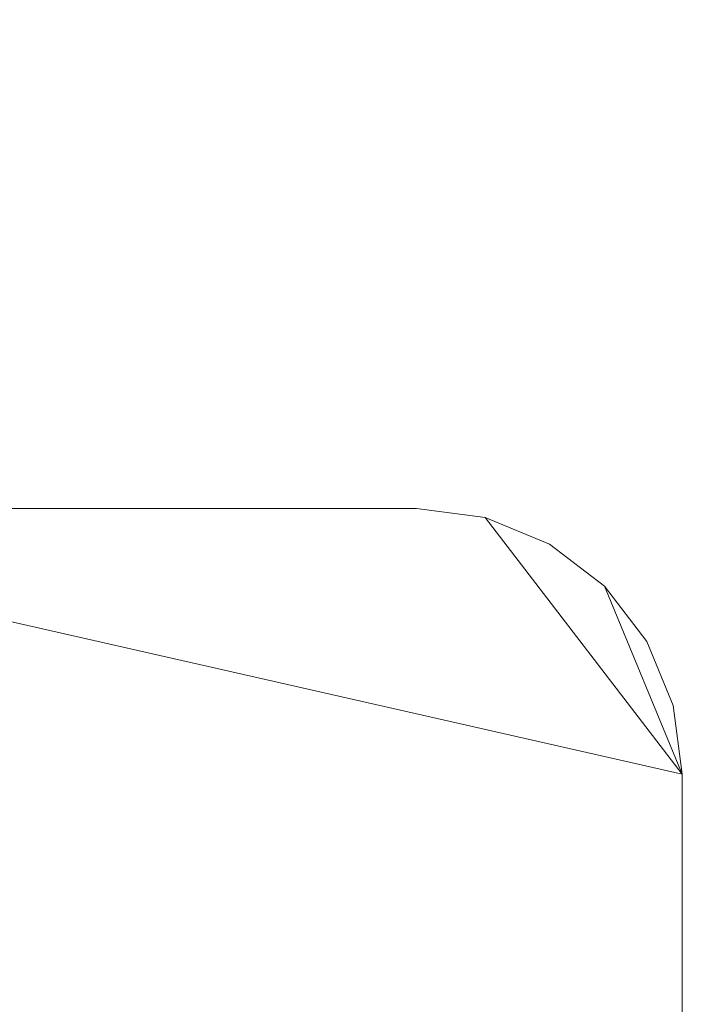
# Model space of a CAD drawing. Header units: millimetres. Extents: x -75 to 73, y -117 to 24.
# Tile 20 of 20: x 28 to 60, y -46 to 0. Entities that reach past the tile are written whole.
import ezdxf

# ---------------------------------------------------------------- set-up
doc = ezdxf.new("R2010")
doc.units = ezdxf.units.MM
doc.layers.add('M-520-M_DRAINAGE_FW', color=2, linetype='Continuous', lineweight=30)

# ---------------------------------------------------------------- blocks, each defined once
blk = doc.blocks.new('F52801-CHADY43 - Concept Round Paper Holder AS-3399-3D View 1')
at = {"layer": 'M-520-M_DRAINAGE_FW', "lineweight": 9}
mesh = blk.add_polyface(dxfattribs=at)
corners = [(-46.684, -19.257, 65), (-54.287, -32.065, 65), (-54.94, -33.43, 65), (-55.34, -34.889, 65), (-55.475, -36.395, 65), (-55.475, -83.5, 65), (59.525, -83.5, 65), (59.525, -35.5, 65), (59.099, -32.265, 65), (57.85, -29.25, 65), (55.863, -26.661, 65), (53.275, -24.675, 65), (50.26, -23.426, 65), (47.025, -23, 65), (4.525, -23, 65), (0.642, -22.489, 65), (-2.975, -20.99, 65), (-6.082, -18.607, 65), (-8.466, -15.5, 65), (-9.964, -11.882, 65), (-10.475, -8, 65), (-10.475, 0, 65), (-44.475, 0, 65), (-44.475, -7.021, 65)]
mesh.append_faces([[corners[k] for k in face] for face in [(23, 20, 21, 22)]], dxfattribs={"vtx0": -1})
mesh.append_faces([[corners[k] for k in face] for face in [(20, 23, 19)]], dxfattribs={"vtx0": -1, "vtx1": -1})
mesh.append_faces([[corners[k] for k in face] for face in [(0, 18, 19, 23), (5, 15, 16, 4), (5, 14, 15)]], dxfattribs={"vtx0": -1, "vtx2": -1})
mesh.append_faces([[corners[k] for k in face] for face in [(4, 16, 17, 1)]], dxfattribs={"vtx0": -1, "vtx2": -1, "vtx3": -1})
mesh.append_faces([[corners[k] for k in face] for face in [(7, 10, 11, 12)]], dxfattribs={"vtx0": -1, "vtx3": -1})
mesh.append_faces([[corners[k] for k in face] for face in [(13, 14, 7, 12), (6, 7, 14, 5)]], dxfattribs={"vtx1": -1, "vtx2": -1})
mesh.append_faces([[corners[k] for k in face] for face in [(17, 18, 0, 1)]], dxfattribs={"vtx1": -1, "vtx3": -1})
mesh.append_faces([[corners[k] for k in face] for face in [(7, 8, 9, 10), (1, 2, 3, 4)]], dxfattribs={"vtx3": -1})
mesh = blk.add_polyface(dxfattribs=at)
corners = [(-46.684, -19.257, 64.2), (-44.475, -7.021, 64.2), (-44.475, -2.713, 64.2), (-10.475, -2.713, 64.2), (-10.475, -8, 64.2), (-9.964, -11.882, 64.2), (-8.466, -15.5, 64.2), (-6.082, -18.607, 64.2), (-2.975, -20.99, 64.2), (0.642, -22.489, 64.2), (4.525, -23, 64.2), (47.025, -23, 64.2), (50.26, -23.426, 64.2), (53.275, -24.675, 64.2), (55.863, -26.661, 64.2), (57.85, -29.25, 64.2), (59.099, -32.265, 64.2), (59.525, -35.5, 64.2), (59.525, -83.49, 64.2), (-55.475, -83.5, 64.2), (-55.475, -36.395, 64.2), (-55.34, -34.889, 64.2), (-54.94, -33.43, 64.2), (-54.287, -32.065, 64.2)]
mesh.append_faces([[corners[k] for k in face] for face in [(5, 1, 4)]], dxfattribs={"vtx0": -1, "vtx1": -1})
mesh.append_faces([[corners[k] for k in face] for face in [(20, 23, 7)]], dxfattribs={"vtx0": -1, "vtx1": -1, "vtx2": -1})
mesh.append_faces([[corners[k] for k in face] for face in [(0, 6, 7, 23), (10, 18, 19, 9), (8, 19, 20, 7), (10, 17, 18)]], dxfattribs={"vtx0": -1, "vtx2": -1})
mesh.append_faces([[corners[k] for k in face] for face in [(17, 10, 11, 12)]], dxfattribs={"vtx0": -1, "vtx3": -1})
mesh.append_faces([[corners[k] for k in face] for face in [(8, 9, 19), (13, 14, 17, 12)]], dxfattribs={"vtx1": -1, "vtx2": -1})
mesh.append_faces([[corners[k] for k in face] for face in [(0, 1, 5, 6)]], dxfattribs={"vtx1": -1, "vtx3": -1})
mesh.append_faces([[corners[k] for k in face] for face in [(21, 22, 23, 20)]], dxfattribs={"vtx2": -1})
mesh.append_faces([[corners[k] for k in face] for face in [(1, 2, 3, 4), (14, 15, 16, 17)]], dxfattribs={"vtx3": -1})
mesh = blk.add_polyface(dxfattribs=at)
corners = [(4.525, -23, 65), (47.025, -23, 65), (47.025, -23, 64.2), (4.525, -23, 64.2)]
mesh.append_faces([[corners[k] for k in face] for face in [(3, 0, 1, 2)]])
mesh = blk.add_polyface(dxfattribs=at)
corners = [(47.025, -23, 65), (50.26, -23.426, 65), (53.275, -24.675, 65), (55.863, -26.661, 65), (57.85, -29.25, 65), (59.099, -32.265, 65), (59.525, -35.5, 65), (59.525, -35.5, 64.2), (59.099, -32.265, 64.2), (57.85, -29.25, 64.2), (55.863, -26.661, 64.2), (53.275, -24.675, 64.2), (50.26, -23.426, 64.2), (47.025, -23, 64.2)]
mesh.append_faces([[corners[k] for k in face] for face in [(7, 8, 5, 6), (0, 1, 12, 13)]], dxfattribs={"vtx1": -1})
mesh.append_faces([[corners[k] for k in face] for face in [(8, 9, 4, 5), (3, 4, 9, 10), (10, 11, 2, 3), (11, 12, 1, 2)]], dxfattribs={"vtx1": -1, "vtx3": -1})
mesh = blk.add_polyface(dxfattribs=at)
corners = [(59.525, -35.5, 65), (59.525, -83.5, 65), (59.525, -92.907, 63.934), (59.525, -101.837, 60.789), (59.525, -109.837, 55.726), (59.525, -116.5, 49), (59.525, -115.872, 48.505), (59.525, -109.335, 55.102), (59.525, -101.488, 60.069), (59.525, -92.728, 63.154), (59.525, -83.5, 64.2), (59.525, -35.5, 64.2)]
mesh.append_faces([[corners[k] for k in face] for face in [(1, 2, 9, 10), (8, 9, 2, 3), (7, 8, 3, 4)]], dxfattribs={"vtx1": -1, "vtx3": -1})
mesh.append_faces([[corners[k] for k in face] for face in [(10, 11, 0, 1), (4, 5, 6, 7)]], dxfattribs={"vtx3": -1})

msp = doc.modelspace()

# ---------------------------------------------------------------- block references
at = {"layer": 'M-520-M_DRAINAGE_FW', "lineweight": 9}
msp.add_blockref('F52801-CHADY43 - Concept Round Paper Holder AS-3399-3D View 1', (0, 0), dxfattribs=at)

doc.saveas('drawing.dxf')
